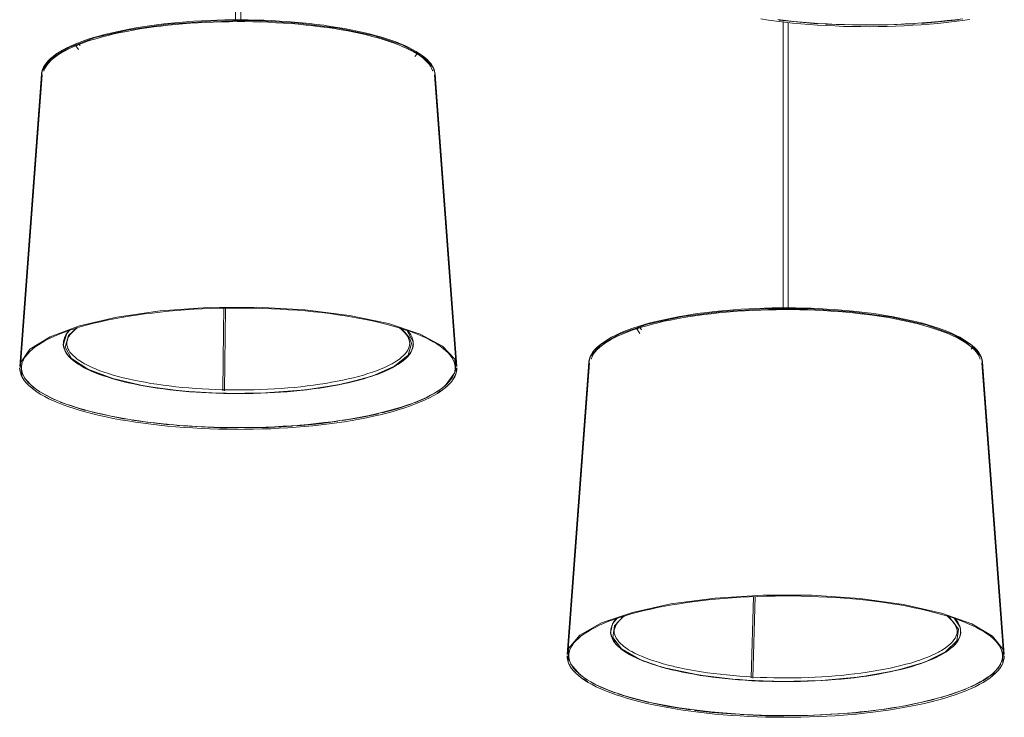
# Model space of a CAD drawing. Header units: millimetres. Extents: x -4228 to 3742, y -1328 to 7565.
# Tile 1 of 7: x -1405 to -280, y -1328 to -531. Entities that reach past the tile are written whole.
import ezdxf

# ---------------------------------------------------------------- set-up
doc = ezdxf.new("R2010")
doc.units = ezdxf.units.MM
doc.layers.add('E-LITE-EQPM', color=7, linetype='Continuous', lineweight=20)

# ---------------------------------------------------------------- blocks, each defined once
blk = doc.blocks.new('64314-3L   _Suspended_tensor - 64314-54-3L CONGA Black_White pendant lamp ø450-3L-720679-00 Isometrico PDF')
at = {"layer": 'E-LITE-EQPM', "color": 253, "lineweight": 15, "true_color": 0xaaaaaa}
for p, q in [((2777.2, 94.3), (2777.2, -531.4)), ((2783.2, -531.7), (2783.2, 94.3)), ((3398.3, -531.6), (3442.5, -535.7)), ((3403, -533.3), (3403, -860.8)), ((3409, -860.6), (3409, -534.2)), ((3451.4, -536.2), (3497.7, -537.5)), ((3506.8, -537.5), (3553, -535.9)), ((3561.8, -535.3), (3603.6, -531.1)), ((2594.6, -560.9), (2597.7, -565.1)), ((2599.3, -560.5), (2597.8, -558.5)), ((2981.6, -567.5), (2980.9, -568.4)), ((2982, -573.3), (2984.7, -570.1)), ((2984.7, -570), (2984.5, -569.8)), ((2555.2, -593.4), (2530.4, -927.5)), ((2556, -594), (2531.2, -927.1)), ((2556, -589.4), (2555.3, -596.5)), ((2557.9, -590), (2557.9, -589.7)), ((3029.3, -927.1), (3004.5, -594)), ((3030.1, -927.5), (3005.3, -593.4)), ((3235.7, -884.4), (3239.1, -889.7)), ((3241.1, -885.5), (3239, -882.2)), ((3617.9, -907.7), (3619.7, -905.7)), ((3181, -922.5), (3156.1, -1256.6)), ((3655.9, -1256.6), (3631, -922.5)), ((2532.4, -932.6), (2533.6, -936.6)), ((3028.3, -931.6), (3028.5, -928.5)), ((3181.7, -923.1), (3157, -1256.2)), ((3655, -1256.2), (3630.3, -923.1)), ((2535.8, -940.7), (2546.8, -952.1)), ((3029.3, -934.8), (3025.4, -942.5)), ((2550.6, -954.9), (2570.5, -965.6)), ((3011.3, -955.4), (3008.4, -957.4)), ((2997.7, -961.9), (3006.7, -956.9)), ((2576.7, -968.2), (2605.3, -977.6)), ((2613.5, -979.8), (2648.9, -987.2)), ((2649.1, -987.3), (2650.8, -987.6)), ((2658.6, -988.8), (2701.2, -994.1)), ((2875.5, -992.4), (2894.2, -990)), ((2924.1, -984.9), (2940.4, -981.4)), ((2822, -996.7), (2842.2, -995.5)), ((3593.6, -1214.5), (3590.8, -1212.4)), ((3157.8, -1259.4), (3158.5, -1263)), ((3653.4, -1263.4), (3654.2, -1259.9)), ((3648.4, -1272.7), (3651.9, -1267.3)), ((3631, -1286.9), (3637.7, -1282.5)), ((3645, -1278.4), (3641.2, -1281.6)), ((3641.9, -1279.3), (3647.4, -1273.8)), ((3179.9, -1287.7), (3174.6, -1284.3)), ((3617.9, -1293.7), (3630.4, -1287.3)), ((3583.7, -1305.9), (3612, -1296.3)), ((3541.2, -1315.6), (3575.7, -1308.1)), ((3383.2, -1326.5), (3403.8, -1326.8)), ((3486, -1323.1), (3507.8, -1320.7)), ((3517.3, -1319.5), (3531.5, -1317.3))]:
    blk.add_line(p, q, dxfattribs=at)
at = {"layer": 'E-LITE-EQPM', "color": 7, "lineweight": 15, "true_color": 0xfdfdfd}
for p, q in [((2763.8, -860.7), (2763.5, -886.7)), ((2764.6, -955.2), (2765.8, -860.7)), ((2763.5, -886.9), (2762.6, -955.2)), ((2976, -894.7), (2976, -894.6)), ((2582.5, -909.7), (2580.2, -903.1)), ((2979.9, -905.3), (2979.2, -907.4)), ((2976.6, -911.9), (2976.3, -912.4)), ((3369.3, -1190.4), (3366.4, -1283.4)), ((3368.4, -1283.5), (3371.3, -1190.3)), ((3206.4, -1234.5), (3205.9, -1232.2)), ((3206.8, -1235.9), (3206.5, -1235)), ((3207.1, -1236.5), (3206.9, -1235.9)), ((3605.1, -1235.9), (3603.8, -1238.8)), ((3606, -1232.6), (3605.2, -1235.6)), ((3606.1, -1232.1), (3606, -1232.6)), ((3210.6, -1242.3), (3209, -1240.2)), ((3603.7, -1239.1), (3603.3, -1239.6))]:
    blk.add_line(p, q, dxfattribs=at)
at = {"layer": 'E-LITE-EQPM', "color": 7, "lineweight": 15, "true_color": 0xfefefe}
blk.add_line((2583, -910.6), (2582.5, -909.8), dxfattribs=at)
at = {"layer": 'E-LITE-EQPM', "color": 253, "lineweight": 15, "true_color": 0xaaaaaa}
for points in [[(3397, -531, 0), (3406.1, -532, 0), (3415.4, -533, 0), (3424.8, -533.9, 0), (3434.4, -534.7, 0), (3444, -535.4, 0), (3453.8, -535.9, 0), (3463.6, -536.4, 0), (3473.4, -536.7, 0), (3483.3, -536.9, 0), (3493.3, -537.1, 0), (3503.2, -537.1, 0), (3513.2, -537, 0), (3523.1, -536.8, 0), (3533, -536.4, 0), (3542.8, -536, 0), (3552.5, -535.5, 0), (3562.2, -534.8, 0), (3571.8, -534.1, 0), (3581.2, -533.2, 0), (3590.5, -532.2, 0), (3599.7, -531.2, 0), (3608.7, -530, 0)], [(3616.6, -530.9, 0), (3607.7, -532.1, 0), (3598.7, -533.3, 0), (3589.5, -534.4, 0), (3580.1, -535.3, 0), (3570.6, -536.2, 0), (3561, -536.9, 0), (3551.3, -537.5, 0), (3541.5, -538.1, 0), (3531.7, -538.5, 0), (3521.7, -538.8, 0), (3511.8, -539, 0), (3501.8, -539.1, 0), (3491.9, -539, 0), (3481.9, -538.9, 0), (3472, -538.7, 0), (3462.1, -538.3, 0), (3452.3, -537.8, 0), (3442.5, -537.3, 0), (3432.9, -536.6, 0), (3423.3, -535.8, 0), (3413.9, -534.9, 0), (3404.6, -533.9, 0), (3395.4, -532.8, 0), (3386.4, -531.6, 0), (3377.6, -530.3, 0)], [(3005.3, -594.7, 0), (3005.1, -592.1, 0), (3004.6, -589.4, 0), (3003.6, -586.8, 0), (3002.3, -584.3, 0), (3000.7, -581.7, 0), (2998.6, -579.2, 0), (2996.3, -576.7, 0), (2993.6, -574.3, 0), (2990.6, -571.9, 0), (2987.2, -569.6, 0), (2983.5, -567.3, 0), (2979.5, -565, 0), (2975.1, -562.8, 0), (2970.5, -560.6, 0), (2965.6, -558.5, 0), (2960.3, -556.5, 0), (2954.8, -554.5, 0), (2949, -552.6, 0), (2942.9, -550.8, 0), (2936.6, -549, 0), (2930.1, -547.3, 0), (2923.2, -545.6, 0), (2916.2, -544.1, 0), (2908.9, -542.6, 0), (2901.5, -541.2, 0), (2893.8, -539.9, 0), (2886, -538.7, 0), (2878, -537.5, 0), (2869.8, -536.5, 0), (2861.6, -535.5, 0), (2853.1, -534.7, 0), (2844.6, -533.9, 0), (2835.9, -533.3, 0), (2827.2, -532.7, 0), (2818.4, -532.2, 0), (2809.5, -531.8, 0), (2800.6, -531.6, 0), (2791.6, -531.4, 0), (2782.7, -531.3, 0), (2773.7, -531.3, 0), (2764.7, -531.4, 0), (2755.8, -531.7, 0), (2746.9, -532, 0), (2738.1, -532.4, 0), (2729.3, -532.9, 0), (2720.6, -533.6, 0), (2712, -534.3, 0), (2703.5, -535.1, 0), (2695.1, -536, 0), (2686.9, -537, 0), (2678.8, -538.1, 0), (2670.9, -539.2, 0), (2663.1, -540.5, 0), (2655.5, -541.8, 0), (2648.2, -543.3, 0), (2641, -544.8, 0), (2634.1, -546.4, 0), (2627.4, -548, 0), (2620.9, -549.8, 0), (2614.7, -551.6, 0), (2608.8, -553.5, 0), (2603.1, -555.4, 0), (2597.7, -557.4, 0), (2592.6, -559.5, 0), (2587.8, -561.6, 0), (2583.3, -563.8, 0), (2579.1, -566, 0), (2575.3, -568.3, 0), (2571.7, -570.6, 0), (2568.5, -573, 0), (2565.6, -575.4, 0), (2563.1, -577.9, 0), (2560.9, -580.4, 0), (2559, -582.9, 0), (2557.5, -585.4, 0), (2556.4, -588, 0), (2556, -589.2, 0)], [(3005.3, -593.4, 0), (3003.1, -585.9, 0), (2990.5, -572.4, 0), (2967.4, -559.9, 0), (2934.9, -549.2, 0), (2894.6, -540.7, 0), (2848.6, -535, 0), (2799.2, -532.2, 0), (2748.8, -532.6, 0), (2700, -536.1, 0), (2655.2, -542.6, 0), (2616.7, -551.6, 0), (2586.4, -562.9, 0), (2565.8, -575.7, 0), (2556, -589.4, 0)], [(2557.9, -589.7, 0), (2558.8, -587.4, 0), (2560.1, -585, 0), (2561.6, -582.6, 0), (2563.6, -580.3, 0), (2565.9, -577.9, 0), (2568.5, -575.6, 0), (2571.5, -573.3, 0), (2574.8, -571, 0), (2578.4, -568.7, 0), (2582.4, -566.5, 0), (2586.7, -564.4, 0), (2591.3, -562.2, 0), (2596.2, -560.2, 0), (2601.4, -558.2, 0), (2606.9, -556.2, 0), (2612.7, -554.3, 0), (2618.8, -552.5, 0), (2625.1, -550.7, 0), (2631.6, -549, 0), (2638.4, -547.4, 0), (2645.5, -545.9, 0), (2652.7, -544.4, 0), (2660.2, -543, 0), (2667.8, -541.7, 0), (2675.6, -540.5, 0), (2683.6, -539.4, 0), (2691.8, -538.4, 0), (2700, -537.4, 0), (2708.5, -536.6, 0), (2717, -535.8, 0), (2725.6, -535.2, 0), (2734.4, -534.6, 0), (2743.1, -534.2, 0), (2752, -533.8, 0), (2760.9, -533.5, 0), (2769.8, -533.4, 0), (2778.8, -533.3, 0), (2787.7, -533.3, 0), (2796.7, -533.5, 0), (2805.6, -533.7, 0), (2814.5, -534, 0), (2823.3, -534.5, 0), (2832, -535, 0), (2840.7, -535.6, 0), (2849.2, -536.3, 0), (2857.7, -537.2, 0), (2866, -538.1, 0), (2874.2, -539.1, 0), (2882.3, -540.2, 0), (2890.2, -541.3, 0), (2897.9, -542.6, 0), (2905.4, -544, 0), (2912.7, -545.4, 0), (2919.8, -546.9, 0), (2926.7, -548.5, 0), (2933.3, -550.2, 0), (2939.7, -551.9, 0), (2945.8, -553.7, 0), (2951.7, -555.6, 0), (2957.3, -557.5, 0), (2962.6, -559.5, 0), (2967.6, -561.6, 0), (2972.3, -563.7, 0), (2976.7, -565.8, 0), (2980.8, -568, 0), (2984.6, -570.3, 0), (2988, -572.5, 0), (2991.1, -574.8, 0), (2993.8, -577.2, 0), (2996.2, -579.5, 0), (2998.3, -581.9, 0), (3000, -584.2, 0), (3001.3, -586.6, 0), (3002.3, -589, 0), (3002.5, -589.5, 0)], [(2594.6, -560.6, 0), (2594.6, -560.8, 0), (2594.6, -560.9, 0), (2594.8, -560.9, 0), (2595, -560.8, 0), (2595.4, -560.6, 0), (2595.8, -560.4, 0), (2596.2, -560.2, 0), (2596.6, -559.8, 0)], [(2983.1, -568.9, 0), (2983.5, -569.3, 0), (2983.8, -569.6, 0), (2984.2, -569.8, 0), (2984.4, -570, 0), (2984.6, -570.1, 0), (2984.7, -570.1, 0)], [(2555.2, -594.7, 0), (2555.4, -592.1, 0), (2555.9, -589.4, 0), (2556, -589.2, 0)], [(2531.2, -923.1, 0), (2542.1, -907.8, 0), (2565, -893.6, 0), (2598.7, -881.1, 0), (2641.4, -871.1, 0), (2691.1, -863.9, 0), (2745.3, -860, 0), (2801.3, -859.6, 0), (2856.2, -862.6, 0), (2907.2, -869, 0), (2952, -878.4, 0), (2988.1, -890.3, 0), (3013.8, -904.1, 0), (3027.7, -919.2, 0), (3029.3, -934.8, 0)], [(2533.2, -923.4, 0), (2534.2, -920.8, 0), (2535.5, -918.1, 0), (2537.3, -915.5, 0), (2539.5, -912.8, 0), (2542, -910.2, 0), (2544.9, -907.6, 0), (2548.2, -905, 0), (2551.9, -902.5, 0), (2556, -900, 0), (2560.4, -897.5, 0), (2565.2, -895.1, 0), (2570.3, -892.8, 0), (2575.8, -890.5, 0), (2581.6, -888.2, 0), (2587.7, -886.1, 0), (2594.1, -884, 0), (2600.8, -881.9, 0), (2607.8, -880, 0), (2615.1, -878.1, 0), (2622.7, -876.3, 0), (2630.5, -874.6, 0), (2638.5, -873, 0), (2646.8, -871.4, 0), (2655.3, -870, 0), (2664, -868.6, 0), (2672.9, -867.4, 0), (2681.9, -866.3, 0), (2691.1, -865.2, 0), (2700.5, -864.3, 0), (2710, -863.4, 0), (2719.6, -862.7, 0), (2729.3, -862.1, 0), (2739, -861.6, 0), (2748.9, -861.2, 0), (2758.8, -860.9, 0), (2768.7, -860.7, 0), (2778.6, -860.6, 0), (2788.6, -860.6, 0), (2798.5, -860.8, 0), (2808.4, -861.1, 0), (2818.3, -861.4, 0), (2828, -861.9, 0), (2837.8, -862.5, 0), (2847.4, -863.2, 0), (2856.9, -864, 0), (2866.3, -864.9, 0), (2875.6, -865.9, 0), (2884.7, -867, 0), (2893.6, -868.2, 0), (2902.4, -869.5, 0), (2910.9, -870.9, 0), (2919.3, -872.4, 0), (2927.4, -874, 0), (2935.3, -875.7, 0), (2942.9, -877.5, 0), (2950.3, -879.3, 0), (2957.4, -881.3, 0), (2964.2, -883.3, 0), (2970.7, -885.4, 0), (2977, -887.5, 0), (2982.9, -889.7, 0), (2988.4, -892, 0), (2993.7, -894.4, 0), (2998.6, -896.7, 0), (3003.1, -899.2, 0), (3007.3, -901.7, 0), (3011.1, -904.2, 0), (3014.5, -906.8, 0), (3017.6, -909.4, 0), (3020.3, -912, 0), (3022.5, -914.6, 0), (3024.4, -917.2, 0), (3025.9, -919.9, 0), (3027.1, -922.5, 0), (3027.8, -925.2, 0), (3028.1, -927.8, 0), (3028.1, -930.4, 0), (3027.7, -933.1, 0), (3027.3, -934.5, 0)], [(3180.9, -923.8, 0), (3181.1, -921.2, 0), (3181.7, -918.5, 0), (3182.6, -915.9, 0), (3183.9, -913.3, 0), (3185.6, -910.8, 0), (3187.6, -908.3, 0), (3190, -905.8, 0), (3192.7, -903.4, 0), (3195.7, -901, 0), (3199.1, -898.7, 0), (3202.8, -896.4, 0), (3206.8, -894.1, 0), (3211.1, -891.9, 0), (3215.8, -889.7, 0), (3220.7, -887.6, 0), (3225.9, -885.6, 0), (3231.4, -883.6, 0), (3237.2, -881.7, 0), (3243.3, -879.8, 0), (3249.6, -878.1, 0), (3256.2, -876.4, 0), (3263, -874.7, 0), (3270, -873.2, 0), (3277.3, -871.7, 0), (3284.8, -870.3, 0), (3292.4, -869, 0), (3300.2, -867.8, 0), (3308.2, -866.6, 0), (3316.4, -865.6, 0), (3324.7, -864.6, 0), (3333.1, -863.8, 0), (3333.7, -863.7, 0)], [(3333.5, -864.5, 0), (3287.9, -870.4, 0), (3248.2, -879.1, 0), (3216.5, -890, 0), (3194.2, -902.6, 0), (3182.6, -916.2, 0), (3180.9, -923.2, 0)], [(3183.7, -918.9, 0), (3184, -917.8, 0), (3185.1, -915.5, 0), (3186.4, -913.1, 0), (3188.2, -910.7, 0), (3190.3, -908.4, 0), (3192.7, -906, 0), (3195.5, -903.7, 0), (3198.6, -901.4, 0), (3202.1, -899.1, 0), (3205.8, -896.9, 0), (3210, -894.7, 0), (3214.4, -892.5, 0), (3219.1, -890.4, 0), (3224.2, -888.4, 0), (3229.5, -886.4, 0), (3235.1, -884.5, 0), (3241, -882.6, 0), (3247.2, -880.8, 0), (3253.6, -879.1, 0), (3260.3, -877.4, 0), (3267.2, -875.8, 0), (3274.3, -874.3, 0), (3281.6, -872.9, 0), (3289.1, -871.6, 0), (3296.9, -870.3, 0), (3304.8, -869.1, 0), (3312.8, -868, 0), (3321, -867.1, 0), (3329.4, -866.2, 0), (3333.9, -865.7, 0)], [(3631.1, -924.3, 0), (3629.9, -917.3, 0), (3619.1, -903.6, 0), (3597.6, -890.9, 0), (3566.5, -879.9, 0), (3527.4, -871, 0), (3482.2, -864.8, 0), (3433.1, -861.6, 0), (3382.7, -861.4, 0), (3333.5, -864.5, 0)], [(3631.1, -923.8, 0), (3630.9, -921.2, 0), (3630.3, -918.5, 0), (3629.4, -915.9, 0), (3628.1, -913.3, 0), (3626.4, -910.8, 0), (3624.4, -908.3, 0), (3622, -905.8, 0), (3619.3, -903.4, 0), (3616.3, -901, 0), (3612.9, -898.7, 0), (3609.2, -896.4, 0), (3605.2, -894.1, 0), (3600.9, -891.9, 0), (3596.3, -889.7, 0), (3591.3, -887.6, 0), (3586.1, -885.6, 0), (3580.6, -883.6, 0), (3574.8, -881.7, 0), (3568.7, -879.8, 0), (3562.4, -878.1, 0), (3555.8, -876.4, 0), (3549, -874.7, 0), (3542, -873.2, 0), (3534.7, -871.7, 0), (3527.2, -870.3, 0), (3519.6, -869, 0), (3511.8, -867.8, 0), (3503.8, -866.6, 0), (3495.6, -865.6, 0), (3487.3, -864.6, 0), (3478.9, -863.8, 0), (3470.3, -863, 0), (3461.7, -862.3, 0), (3452.9, -861.8, 0), (3444.1, -861.3, 0), (3435.3, -860.9, 0), (3426.3, -860.6, 0), (3417.4, -860.5, 0), (3408.4, -860.4, 0), (3399.5, -860.4, 0), (3390.5, -860.5, 0), (3381.6, -860.8, 0), (3372.7, -861.1, 0), (3363.8, -861.5, 0), (3355, -862, 0), (3346.3, -862.6, 0), (3337.7, -863.4, 0), (3333.7, -863.7, 0)], [(3333.9, -865.7, 0), (3342.5, -865, 0), (3351.1, -864.3, 0), (3359.8, -863.7, 0), (3368.6, -863.3, 0), (3377.5, -862.9, 0), (3386.4, -862.6, 0), (3395.3, -862.5, 0), (3404.2, -862.4, 0), (3413.2, -862.4, 0), (3422.1, -862.6, 0), (3431, -862.8, 0), (3439.9, -863.1, 0), (3448.7, -863.5, 0), (3457.5, -864.1, 0), (3466.1, -864.7, 0), (3474.7, -865.4, 0), (3483.2, -866.2, 0), (3491.5, -867.1, 0), (3499.7, -868.1, 0), (3507.8, -869.2, 0), (3515.6, -870.4, 0), (3523.4, -871.6, 0), (3530.9, -873, 0), (3538.2, -874.4, 0), (3545.3, -875.9, 0), (3552.2, -877.5, 0), (3558.8, -879.2, 0), (3565.2, -880.9, 0), (3571.4, -882.7, 0), (3577.3, -884.6, 0), (3582.9, -886.5, 0), (3588.2, -888.5, 0), (3593.2, -890.6, 0), (3597.9, -892.7, 0), (3602.3, -894.8, 0), (3606.4, -897, 0), (3610.2, -899.3, 0), (3613.6, -901.5, 0), (3616.7, -903.8, 0), (3619.5, -906.2, 0), (3621.9, -908.5, 0), (3624, -910.9, 0), (3625.7, -913.2, 0), (3627, -915.6, 0), (3628, -918, 0), (3628.3, -919, 0)], [(2580.2, -903.1, 0), (2584.2, -889.7, 0), (2587.6, -885.9, 0)], [(2580.3, -901.1, 0), (2580.4, -898.6, 0), (2581, -896.1, 0), (2581.8, -893.7, 0), (2583.1, -891.3, 0), (2584.6, -889, 0), (2586.4, -886.7, 0), (2586.8, -886.3, 0)], [(2595.6, -883.2, 0), (2586.2, -892, 0), (2582.2, -905.2, 0), (2589.7, -918.4, 0), (2608.3, -930.6, 0), (2636.8, -941.3, 0), (2673.7, -949.8, 0), (2716.8, -955.5, 0), (2763.6, -958.2, 0)], [(2584.3, -901.1, 0), (2584.4, -899.2, 0), (2584.8, -897.2, 0), (2585.5, -895.3, 0), (2586.5, -893.3, 0), (2587.8, -891.3, 0), (2589.4, -889.3, 0), (2591.4, -887.3, 0), (2593.6, -885.3, 0), (2596.1, -883.3, 0), (2596.5, -883.1, 0)], [(2976.2, -901.1, 0), (2976.1, -899.2, 0), (2975.7, -897.2, 0), (2975, -895.3, 0), (2974, -893.3, 0), (2972.7, -891.3, 0), (2971.1, -889.3, 0), (2969.1, -887.3, 0), (2966.9, -885.3, 0), (2964.4, -883.3, 0)], [(2976, -894.6, 0), (2970.8, -888.1, 0), (2965.2, -883.4, 0)], [(2972.9, -885.9, 0), (2980.3, -899.1, 0), (2979.9, -905.3, 0)], [(2980.2, -901.1, 0), (2980.1, -898.6, 0), (2979.5, -896.1, 0), (2978.7, -893.7, 0), (2977.4, -891.3, 0), (2975.9, -889, 0), (2974.1, -886.7, 0), (2973.6, -886.2, 0)], [(3235.7, -884.2, 0), (3235.6, -884.4, 0), (3235.8, -884.5, 0), (3236, -884.5, 0), (3236.3, -884.4, 0), (3236.6, -884.3, 0), (3237.1, -884, 0), (3237.5, -883.8, 0), (3237.9, -883.5, 0)], [(2763.6, -958.2, 0), (2811.3, -957.7, 0), (2857.3, -954.1, 0), (2898.7, -947.5, 0), (2933.3, -938.3, 0), (2959, -927.1, 0), (2974.3, -914.5, 0), (2978.3, -901.2, 0), (2976, -894.7, 0)], [(2580.1, -901.4, 0), (2580.3, -903.9, 0), (2580.9, -906.4, 0), (2581.8, -908.9, 0), (2583.1, -911.3, 0), (2584.7, -913.7, 0), (2586.6, -916, 0), (2588.8, -918.2, 0), (2591.3, -920.4, 0), (2594.1, -922.6, 0), (2597.2, -924.7, 0), (2600.5, -926.8, 0), (2604.2, -928.8, 0), (2608.1, -930.8, 0), (2612.2, -932.7, 0), (2616.7, -934.5, 0), (2621.4, -936.4, 0), (2626.3, -938.1, 0), (2631.5, -939.8, 0), (2636.9, -941.4, 0), (2642.6, -943, 0), (2648.4, -944.5, 0), (2654.5, -946, 0), (2660.8, -947.3, 0), (2667.2, -948.6, 0), (2673.9, -949.8, 0), (2680.7, -951, 0), (2687.6, -952.1, 0), (2694.7, -953.1, 0), (2702, -954, 0), (2709.3, -954.8, 0), (2716.8, -955.6, 0), (2724.4, -956.2, 0), (2732.1, -956.8, 0), (2739.8, -957.3, 0), (2747.6, -957.7, 0), (2755.5, -958, 0), (2763.4, -958.2, 0), (2763.5, -958.3, 0)], [(2580.3, -901.1, 0), (2580.4, -903.6, 0), (2581, -906.1, 0), (2581.8, -908.5, 0), (2583.1, -910.9, 0), (2584.6, -913.2, 0), (2586.4, -915.5, 0), (2588.6, -917.8, 0), (2591, -920, 0), (2593.8, -922.1, 0), (2596.8, -924.2, 0), (2600.1, -926.3, 0), (2603.7, -928.3, 0), (2607.6, -930.3, 0), (2611.7, -932.2, 0), (2616.1, -934.1, 0), (2620.7, -935.9, 0), (2625.6, -937.7, 0), (2630.8, -939.4, 0), (2636.2, -941, 0), (2641.8, -942.6, 0), (2647.6, -944.1, 0), (2653.6, -945.5, 0), (2659.9, -946.9, 0), (2666.3, -948.2, 0), (2672.9, -949.5, 0), (2679.7, -950.6, 0), (2686.6, -951.7, 0), (2693.7, -952.7, 0), (2700.9, -953.6, 0), (2708.3, -954.5, 0), (2715.8, -955.2, 0), (2723.3, -955.9, 0), (2731, -956.5, 0), (2738.7, -957, 0), (2746.5, -957.4, 0), (2754.4, -957.8, 0), (2762.2, -958, 0), (2763.5, -958, 0)], [(2584.3, -901.1, 0), (2584.4, -903, 0), (2584.8, -905, 0), (2585.5, -906.9, 0), (2586.5, -908.9, 0), (2587.8, -910.9, 0), (2589.4, -912.9, 0), (2591.4, -914.9, 0), (2593.6, -916.9, 0), (2596.1, -918.9, 0), (2599, -920.9, 0), (2602.1, -922.9, 0), (2604.5, -924.2, 0)], [(2980.2, -901.1, 0), (2980.1, -903.6, 0), (2979.5, -906.1, 0), (2978.7, -908.5, 0), (2977.4, -910.9, 0), (2975.9, -913.2, 0), (2974.1, -915.5, 0), (2971.9, -917.8, 0), (2969.5, -920, 0), (2966.7, -922.1, 0), (2963.7, -924.2, 0), (2960.4, -926.3, 0), (2956.8, -928.3, 0), (2952.9, -930.3, 0), (2948.8, -932.2, 0), (2944.4, -934.1, 0), (2939.8, -935.9, 0), (2934.9, -937.7, 0), (2929.7, -939.4, 0), (2924.3, -941, 0), (2918.7, -942.6, 0), (2912.9, -944.1, 0), (2906.8, -945.5, 0), (2900.6, -946.9, 0), (2894.2, -948.2, 0), (2887.6, -949.5, 0), (2880.8, -950.6, 0), (2873.9, -951.7, 0), (2866.8, -952.7, 0), (2859.6, -953.6, 0), (2852.2, -954.5, 0), (2844.7, -955.2, 0), (2837.2, -955.9, 0), (2829.5, -956.5, 0), (2821.8, -957, 0), (2814, -957.4, 0), (2806.1, -957.8, 0), (2798.3, -958, 0), (2790.3, -958.2, 0), (2782.4, -958.2, 0), (2774.5, -958.2, 0), (2766.5, -958.1, 0), (2763.5, -958, 0)], [(2980.4, -901.4, 0), (2980.2, -903.9, 0), (2979.6, -906.4, 0), (2978.7, -908.9, 0), (2977.4, -911.3, 0), (2975.8, -913.7, 0), (2973.9, -916, 0), (2971.7, -918.2, 0), (2969.2, -920.4, 0), (2966.4, -922.6, 0), (2963.3, -924.7, 0), (2960, -926.8, 0), (2956.3, -928.8, 0), (2952.4, -930.8, 0), (2948.2, -932.7, 0), (2943.8, -934.5, 0), (2939.1, -936.4, 0), (2934.2, -938.1, 0), (2929, -939.8, 0), (2923.6, -941.4, 0), (2917.9, -943, 0), (2912.1, -944.5, 0), (2906, -946, 0), (2899.7, -947.3, 0), (2893.3, -948.6, 0), (2886.6, -949.8, 0), (2879.8, -951, 0), (2872.9, -952.1, 0), (2865.8, -953.1, 0), (2858.5, -954, 0), (2851.1, -954.8, 0), (2843.7, -955.6, 0), (2836.1, -956.2, 0), (2828.4, -956.8, 0), (2820.7, -957.3, 0), (2812.9, -957.7, 0), (2805, -958, 0), (2797.1, -958.2, 0), (2789.2, -958.4, 0), (2781.3, -958.4, 0), (2773.3, -958.4, 0), (2765.4, -958.3, 0), (2763.5, -958.3, 0)], [(2976.2, -901.1, 0), (2976.1, -903, 0), (2975.7, -905, 0), (2975, -906.9, 0), (2974, -908.9, 0), (2972.7, -910.9, 0), (2971.1, -912.9, 0), (2969.1, -914.9, 0), (2966.9, -916.9, 0), (2964.4, -918.9, 0), (2961.5, -920.9, 0), (2958.4, -922.9, 0), (2956, -924.2, 0)], [(3618.7, -904.8, 0), (3619.1, -905.1, 0), (3619.4, -905.4, 0), (3619.6, -905.6, 0), (3619.7, -905.7, 0), (3619.7, -905.7, 0)], [(2530.3, -928.9, 0), (2530.5, -931.8, 0), (2531.2, -934.8, 0), (2532.2, -937.6, 0), (2533.6, -940.5, 0), (2535.5, -943.3, 0), (2537.7, -946.1, 0), (2540.3, -948.8, 0), (2543.3, -951.5, 0), (2546.7, -954.2, 0), (2550.4, -956.8, 0), (2554.5, -959.3, 0), (2559, -961.8, 0), (2563.8, -964.3, 0), (2568.9, -966.7, 0), (2574.4, -969, 0), (2580.2, -971.3, 0), (2586.4, -973.5, 0), (2592.8, -975.6, 0), (2599.5, -977.7, 0), (2606.6, -979.6, 0), (2613.9, -981.5, 0), (2621.4, -983.3, 0), (2629.2, -985.1, 0), (2637.3, -986.7, 0), (2645.6, -988.3, 0), (2654.1, -989.7, 0), (2662.8, -991.1, 0), (2671.7, -992.3, 0), (2680.7, -993.5, 0), (2689.9, -994.5, 0), (2699.3, -995.5, 0), (2708.8, -996.3, 0), (2718.4, -997.1, 0), (2728.1, -997.7, 0), (2737.9, -998.2, 0), (2747.7, -998.7, 0), (2757.7, -999, 0), (2767.6, -999.2, 0), (2777.6, -999.3, 0), (2787.5, -999.2, 0), (2797.5, -999.1, 0), (2807.4, -998.8, 0), (2817.3, -998.5, 0), (2827.1, -998, 0), (2836.9, -997.4, 0), (2846.5, -996.8, 0), (2856.1, -996, 0), (2865.5, -995.1, 0), (2874.8, -994.1, 0), (2884, -993, 0), (2892.9, -991.8, 0), (2901.8, -990.5, 0), (2910.4, -989, 0), (2918.8, -987.6, 0), (2926.9, -986, 0), (2934.9, -984.3, 0), (2942.6, -982.5, 0), (2950, -980.7, 0), (2957.2, -978.7, 0), (2964.1, -976.7, 0), (2970.7, -974.6, 0), (2977, -972.5, 0), (2983, -970.2, 0), (2988.6, -967.9, 0), (2994, -965.6, 0), (2999, -963.2, 0), (3003.6, -960.7, 0), (3007.9, -958.2, 0), (3011.8, -955.6, 0), (3015.4, -952.9, 0), (3018.6, -950.3, 0), (3021.4, -947.6, 0), (3023.9, -944.8, 0), (3025.9, -942, 0), (3027.6, -939.2, 0), (3028.8, -936.3, 0), (3029.3, -935.1, 0)], [(2535.1, -942.5, 0), (2532.8, -938.7, 0), (2531.2, -923.1, 0)], [(3027.3, -934.5, 0), (3026.3, -937.1, 0), (3025, -939.8, 0), (3023.2, -942.4, 0), (3021, -945, 0), (3018.5, -947.7, 0), (3015.6, -950.3, 0), (3012.3, -952.8, 0), (3008.6, -955.4, 0), (3004.5, -957.9, 0), (3000.1, -960.3, 0), (2995.3, -962.7, 0), (2990.2, -965.1, 0), (2984.7, -967.4, 0), (2978.9, -969.6, 0), (2972.8, -971.8, 0), (2966.4, -973.9, 0), (2959.7, -975.9, 0), (2952.7, -977.9, 0), (2945.4, -979.8, 0), (2937.8, -981.6, 0), (2930, -983.3, 0), (2922, -984.9, 0), (2913.7, -986.4, 0), (2905.2, -987.9, 0), (2896.5, -989.2, 0), (2887.6, -990.5, 0), (2878.6, -991.6, 0), (2869.4, -992.7, 0), (2860, -993.6, 0), (2850.5, -994.4, 0), (2840.9, -995.2, 0), (2831.2, -995.8, 0), (2821.5, -996.3, 0), (2811.6, -996.7, 0), (2801.7, -997, 0), (2791.8, -997.2, 0), (2781.9, -997.3, 0), (2771.9, -997.2, 0), (2762, -997.1, 0), (2752.1, -996.8, 0), (2742.2, -996.4, 0), (2732.5, -996, 0), (2722.7, -995.4, 0), (2713.1, -994.7, 0), (2703.6, -993.9, 0), (2694.2, -993, 0), (2684.9, -992, 0), (2675.8, -990.9, 0), (2666.9, -989.6, 0), (2658.1, -988.3, 0), (2649.6, -986.9, 0), (2641.2, -985.4, 0), (2633.1, -983.8, 0), (2625.2, -982.1, 0), (2617.6, -980.4, 0), (2610.2, -978.5, 0), (2603.1, -976.6, 0), (2596.3, -974.6, 0), (2589.8, -972.5, 0), (2583.5, -970.4, 0), (2577.6, -968.1, 0), (2572.1, -965.9, 0), (2566.8, -963.5, 0), (2561.9, -961.1, 0), (2557.4, -958.7, 0), (2553.2, -956.2, 0), (2549.4, -953.7, 0), (2546, -951.1, 0), (2542.9, -948.5, 0), (2540.2, -945.9, 0), (2538, -943.3, 0), (2536.1, -940.6, 0), (2534.6, -938, 0), (2533.4, -935.3, 0), (2532.7, -932.7, 0), (2532.4, -930.1, 0), (2532.4, -927.4, 0), (2532.8, -924.8, 0), (2533.2, -923.4, 0)], [(3030.2, -928.9, 0), (3030, -931.8, 0), (3029.3, -934.8, 0), (3029.3, -935.1, 0)], [(3009.2, -955.3, 0), (3016.8, -949.6, 0), (3027.7, -934.4, 0)], [(2982.1, -968.8, 0), (2994.1, -963.7, 0), (2997.5, -962, 0)], [(2944.9, -980.3, 0), (2960.7, -976.1, 0), (2978.6, -970.1, 0)], [(2899.4, -989.2, 0), (2918.2, -986.1, 0), (2923.9, -985, 0)], [(2709.8, -994.9, 0), (2759.4, -997.5, 0), (2780.2, -997.7, 0)], [(2794, -997.6, 0), (2814.9, -997, 0), (2821.8, -996.7, 0)], [(2847.9, -995.1, 0), (2868.8, -993.2, 0), (2875.2, -992.4, 0)], [(3159.3, -1269.1, 0), (3157.4, -1265.2, 0), (3157.9, -1249.6, 0), (3170.8, -1234.5, 0), (3195.5, -1220.5, 0), (3230.8, -1208.4, 0), (3274.9, -1198.8, 0), (3325.5, -1192.1, 0)], [(3325.5, -1192.1, 0), (3380.2, -1188.8, 0), (3436.1, -1188.9, 0), (3490.6, -1192.5, 0), (3540.8, -1199.4, 0), (3584.3, -1209.2, 0), (3618.8, -1221.5, 0), (3642.6, -1235.6, 0), (3654.6, -1250.8, 0), (3654.1, -1266.4, 0)], [(3325.9, -1193.4, 0), (3335.4, -1192.6, 0), (3345, -1191.8, 0), (3354.7, -1191.2, 0), (3364.4, -1190.7, 0), (3374.3, -1190.3, 0), (3384.2, -1190, 0), (3394.1, -1189.8, 0), (3404, -1189.7, 0), (3414, -1189.7, 0), (3423.9, -1189.9, 0), (3433.8, -1190.1, 0), (3443.7, -1190.5, 0), (3453.5, -1191, 0), (3463.2, -1191.6, 0), (3472.8, -1192.2, 0), (3482.3, -1193, 0), (3491.7, -1193.9, 0), (3501, -1195, 0), (3510.1, -1196.1, 0), (3519.1, -1197.3, 0), (3527.8, -1198.6, 0), (3536.4, -1200, 0), (3544.7, -1201.5, 0), (3552.9, -1203.1, 0), (3560.8, -1204.8, 0), (3568.4, -1206.5, 0), (3575.8, -1208.4, 0), (3582.9, -1210.3, 0), (3589.8, -1212.3, 0), (3596.3, -1214.4, 0), (3602.5, -1216.5, 0), (3608.4, -1218.7, 0), (3614, -1221, 0), (3619.3, -1223.4, 0), (3624.2, -1225.8, 0), (3628.7, -1228.2, 0), (3632.9, -1230.7, 0), (3636.7, -1233.2, 0), (3640.2, -1235.8, 0), (3643.2, -1238.4, 0), (3645.9, -1241, 0), (3648.2, -1243.6, 0), (3650.1, -1246.2, 0), (3651.6, -1248.9, 0), (3652.8, -1251.5, 0), (3653.5, -1254.2, 0), (3653.9, -1256.8, 0), (3653.9, -1259.4, 0), (3653.5, -1262.1, 0), (3652.7, -1264.7, 0), (3651.6, -1267.3, 0), (3650, -1270, 0), (3648.1, -1272.6, 0), (3645.8, -1275.2, 0), (3643.1, -1277.9, 0), (3640, -1280.4, 0), (3636.5, -1283, 0), (3632.6, -1285.5, 0), (3628.4, -1288, 0), (3623.9, -1290.4, 0), (3618.9, -1292.8, 0), (3613.7, -1295.2, 0), (3608.1, -1297.4, 0), (3602.1, -1299.7, 0), (3595.9, -1301.8, 0), (3589.3, -1303.9, 0), (3582.5, -1305.9, 0), (3575.3, -1307.8, 0), (3567.9, -1309.6, 0), (3560.3, -1311.4, 0), (3552.4, -1313.1, 0), (3544.2, -1314.7, 0), (3535.8, -1316.2, 0), (3527.3, -1317.6, 0), (3518.5, -1318.9, 0), (3509.5, -1320.1, 0), (3500.4, -1321.2, 0), (3491.1, -1322.2, 0), (3486.1, -1322.7, 0)], [(3486.1, -1322.7, 0), (3476.6, -1323.5, 0), (3467, -1324.2, 0), (3457.3, -1324.9, 0), (3447.6, -1325.4, 0), (3437.7, -1325.8, 0), (3427.8, -1326.1, 0), (3417.9, -1326.3, 0), (3408, -1326.3, 0), (3398, -1326.3, 0), (3388.1, -1326.2, 0), (3378.2, -1325.9, 0), (3368.3, -1325.5, 0), (3358.5, -1325.1, 0), (3348.8, -1324.5, 0), (3339.2, -1323.8, 0), (3329.7, -1323, 0), (3320.3, -1322.1, 0), (3311, -1321.1, 0), (3301.9, -1320, 0), (3292.9, -1318.8, 0), (3284.2, -1317.5, 0), (3275.6, -1316.1, 0), (3267.3, -1314.6, 0), (3259.1, -1313, 0), (3251.2, -1311.3, 0), (3243.6, -1309.5, 0), (3236.2, -1307.7, 0), (3229.1, -1305.8, 0), (3222.3, -1303.7, 0), (3215.7, -1301.7, 0), (3209.5, -1299.5, 0), (3203.6, -1297.3, 0), (3198, -1295, 0), (3192.8, -1292.7, 0), (3187.9, -1290.3, 0), (3183.3, -1287.8, 0), (3179.1, -1285.4, 0), (3175.3, -1282.8, 0), (3171.8, -1280.3, 0), (3168.8, -1277.7, 0), (3166.1, -1275.1, 0), (3163.8, -1272.4, 0), (3161.9, -1269.8, 0), (3160.4, -1267.2, 0), (3159.2, -1264.5, 0), (3158.5, -1261.9, 0), (3158.1, -1259.3, 0), (3158.1, -1256.6, 0), (3158.5, -1254, 0), (3159.3, -1251.4, 0), (3160.4, -1248.7, 0), (3162, -1246.1, 0), (3163.9, -1243.4, 0), (3166.2, -1240.8, 0), (3169, -1238.2, 0), (3172, -1235.6, 0), (3175.5, -1233, 0), (3179.4, -1230.5, 0), (3183.6, -1228, 0), (3188.2, -1225.6, 0), (3193.1, -1223.2, 0), (3198.4, -1220.9, 0), (3204, -1218.6, 0), (3209.9, -1216.4, 0), (3216.1, -1214.2, 0), (3222.7, -1212.2, 0), (3229.5, -1210.2, 0), (3236.7, -1208.2, 0), (3244.1, -1206.4, 0), (3251.7, -1204.6, 0), (3259.6, -1203, 0), (3267.8, -1201.4, 0), (3276.2, -1199.9, 0), (3284.7, -1198.5, 0), (3293.5, -1197.2, 0), (3302.5, -1196, 0), (3311.6, -1194.9, 0), (3320.9, -1193.9, 0), (3325.9, -1193.4, 0)], [(3205.9, -1232.2, 0), (3208.2, -1221.6, 0), (3213.2, -1215.2, 0)], [(3206, -1230.2, 0), (3206.2, -1227.7, 0), (3206.7, -1225.2, 0), (3207.6, -1222.8, 0), (3208.8, -1220.4, 0), (3210.3, -1218.1, 0), (3212.2, -1215.8, 0), (3212.4, -1215.5, 0)], [(3221, -1212.5, 0), (3210.2, -1223.8, 0), (3208.6, -1237.1, 0), (3218.4, -1250.1, 0)], [(3210, -1230.2, 0), (3210.1, -1228.3, 0), (3210.6, -1226.3, 0), (3211.3, -1224.4, 0), (3212.3, -1222.4, 0), (3213.6, -1220.4, 0), (3215.2, -1218.4, 0), (3217.1, -1216.4, 0), (3219.3, -1214.4, 0), (3221.9, -1212.4, 0)], [(3261.1, -1270, 0), (3269.5, -1272.3, 0), (3307.9, -1280.3, 0), (3352, -1285.4, 0), (3399.2, -1287.5, 0), (3446.8, -1286.3, 0), (3492, -1282, 0), (3532.2, -1274.9, 0), (3565.1, -1265.2, 0), (3588.8, -1253.7, 0), (3601.8, -1240.9, 0), (3603.4, -1227.6, 0), (3593.6, -1214.5, 0)], [(3589.9, -1212.2, 0), (3591.3, -1213.3, 0), (3592.2, -1214, 0)], [(3602, -1230.2, 0), (3601.9, -1228.3, 0), (3601.4, -1226.3, 0), (3600.7, -1224.4, 0), (3599.7, -1222.4, 0), (3598.4, -1220.4, 0), (3596.8, -1218.4, 0), (3594.9, -1216.4, 0), (3592.7, -1214.4, 0), (3592.2, -1214, 0)], [(3598.6, -1215, 0), (3605.5, -1225.4, 0), (3606.1, -1232.1, 0)], [(3606, -1230.2, 0), (3605.8, -1227.7, 0), (3605.3, -1225.2, 0), (3604.4, -1222.8, 0), (3603.2, -1220.4, 0), (3601.7, -1218.1, 0), (3599.8, -1215.8, 0), (3599.6, -1215.5, 0)], [(3205.8, -1230.5, 0), (3206, -1233, 0), (3206.6, -1235.5, 0), (3207.6, -1238, 0), (3208.8, -1240.4, 0), (3210.4, -1242.8, 0), (3212.3, -1245.1, 0), (3214.5, -1247.3, 0), (3217, -1249.5, 0), (3217.2, -1249.7, 0)], [(3206, -1230.2, 0), (3206.2, -1232.7, 0), (3206.7, -1235.2, 0), (3207.6, -1237.6, 0), (3208.8, -1240, 0), (3210.3, -1242.3, 0), (3212.2, -1244.6, 0), (3214.3, -1246.9, 0), (3216.8, -1249.1, 0), (3217.3, -1249.5, 0)], [(3210, -1230.2, 0), (3210.1, -1232.1, 0), (3210.6, -1234, 0), (3211.3, -1236, 0), (3212.3, -1238, 0), (3213.6, -1240, 0), (3215.2, -1242, 0), (3217.1, -1244, 0), (3219.3, -1246, 0), (3219.8, -1246.4, 0)], [(3606.2, -1230.5, 0), (3606, -1233, 0), (3605.4, -1235.5, 0), (3604.4, -1238, 0), (3603.2, -1240.4, 0), (3601.6, -1242.8, 0), (3599.7, -1245.1, 0), (3597.5, -1247.3, 0), (3595, -1249.5, 0), (3592.2, -1251.7, 0), (3589.1, -1253.8, 0), (3585.7, -1255.9, 0), (3582.1, -1257.9, 0), (3578.2, -1259.9, 0), (3574, -1261.8, 0), (3569.6, -1263.6, 0), (3564.9, -1265.4, 0), (3559.9, -1267.2, 0), (3554.7, -1268.9, 0), (3549.3, -1270.5, 0), (3543.7, -1272.1, 0), (3537.8, -1273.6, 0), (3531.7, -1275, 0), (3525.5, -1276.4, 0), (3519, -1277.7, 0), (3512.4, -1278.9, 0), (3505.6, -1280.1, 0), (3498.6, -1281.2, 0), (3491.5, -1282.1, 0), (3484.3, -1283.1, 0), (3476.9, -1283.9, 0), (3469.4, -1284.6, 0), (3461.8, -1285.3, 0), (3454.2, -1285.9, 0), (3446.4, -1286.4, 0), (3438.6, -1286.8, 0), (3430.8, -1287.1, 0), (3422.9, -1287.3, 0), (3414.9, -1287.5, 0), (3407, -1287.5, 0), (3399.1, -1287.5, 0), (3391.1, -1287.4, 0), (3383.2, -1287.2, 0), (3375.4, -1286.9, 0), (3367.5, -1286.5, 0), (3359.8, -1286, 0), (3352.1, -1285.5, 0), (3344.5, -1284.8, 0), (3337, -1284.1, 0), (3329.6, -1283.3, 0), (3322.3, -1282.4, 0), (3315.2, -1281.4, 0), (3308.2, -1280.4, 0), (3301.3, -1279.2, 0), (3294.7, -1278, 0), (3288.2, -1276.7, 0), (3281.8, -1275.4, 0), (3275.7, -1274, 0), (3269.8, -1272.5, 0), (3264.1, -1270.9, 0), (3258.6, -1269.3, 0), (3253.4, -1267.6, 0), (3248.4, -1265.9, 0), (3243.6, -1264.1, 0), (3239.1, -1262.2, 0), (3234.9, -1260.3, 0), (3230.9, -1258.4, 0), (3227.2, -1256.4, 0), (3223.7, -1254.3, 0), (3220.6, -1252.2, 0), (3217.7, -1250.1, 0), (3217.2, -1249.7, 0)], [(3606, -1230.2, 0), (3605.8, -1232.7, 0), (3605.3, -1235.2, 0), (3604.4, -1237.6, 0), (3603.2, -1240, 0), (3601.7, -1242.3, 0), (3599.8, -1244.6, 0), (3597.7, -1246.9, 0), (3595.2, -1249.1, 0), (3592.5, -1251.2, 0), (3589.5, -1253.3, 0), (3586.2, -1255.4, 0), (3582.6, -1257.4, 0), (3578.7, -1259.4, 0), (3574.6, -1261.3, 0), (3570.2, -1263.2, 0), (3565.5, -1265, 0), (3560.6, -1266.8, 0), (3555.5, -1268.5, 0), (3550.1, -1270.1, 0), (3544.5, -1271.7, 0), (3538.6, -1273.2, 0), (3532.6, -1274.6, 0), (3526.4, -1276, 0), (3519.9, -1277.3, 0), (3513.3, -1278.6, 0), (3506.6, -1279.7, 0), (3499.6, -1280.8, 0), (3492.5, -1281.8, 0), (3485.3, -1282.7, 0), (3478, -1283.6, 0), (3470.5, -1284.3, 0), (3462.9, -1285, 0), (3455.3, -1285.6, 0), (3447.6, -1286.1, 0), (3439.8, -1286.5, 0), (3431.9, -1286.9, 0), (3424, -1287.1, 0), (3416.1, -1287.3, 0), (3408.1, -1287.3, 0), (3400.2, -1287.3, 0), (3392.3, -1287.2, 0), (3384.4, -1287, 0), (3376.5, -1286.7, 0), (3368.7, -1286.3, 0), (3360.9, -1285.9, 0), (3353.2, -1285.3, 0), (3345.6, -1284.7, 0), (3338.1, -1284, 0), (3330.6, -1283.2, 0), (3323.4, -1282.3, 0), (3316.2, -1281.4, 0), (3309.2, -1280.3, 0), (3302.3, -1279.2, 0), (3295.6, -1278, 0), (3289.1, -1276.7, 0), (3282.7, -1275.4, 0), (3276.6, -1274, 0), (3270.7, -1272.5, 0), (3264.9, -1271, 0), (3259.4, -1269.4, 0), (3254.1, -1267.7, 0), (3249.1, -1266, 0), (3244.3, -1264.2, 0), (3239.8, -1262.3, 0), (3235.5, -1260.4, 0), (3231.5, -1258.5, 0), (3227.8, -1256.5, 0), (3224.3, -1254.5, 0), (3221.1, -1252.4, 0), (3218.2, -1250.2, 0), (3217.3, -1249.5, 0)], [(3602, -1230.2, 0), (3601.9, -1232.1, 0), (3601.4, -1234, 0), (3600.7, -1236, 0), (3599.7, -1238, 0), (3598.4, -1240, 0), (3596.8, -1242, 0), (3594.9, -1244, 0), (3592.7, -1246, 0), (3590.1, -1248, 0), (3587.3, -1250, 0), (3584.1, -1252, 0), (3581.7, -1253.3, 0)], [(3230.2, -1253.3, 0), (3229.7, -1253, 0), (3226.4, -1251.1, 0), (3223.4, -1249.1, 0), (3220.7, -1247.1, 0), (3219.8, -1246.4, 0)], [(3156.1, -1258, 0), (3156.3, -1260.9, 0), (3156.9, -1263.8, 0), (3157.9, -1266.7, 0), (3159.4, -1269.6, 0), (3161.2, -1272.4, 0), (3163.5, -1275.2, 0), (3166.1, -1277.9, 0), (3169.1, -1280.6, 0), (3172.4, -1283.2, 0), (3176.2, -1285.9, 0), (3180.3, -1288.4, 0), (3184.7, -1290.9, 0), (3189.5, -1293.4, 0), (3194.7, -1295.8, 0), (3200.2, -1298.1, 0), (3206, -1300.4, 0), (3212.1, -1302.6, 0), (3218.6, -1304.7, 0), (3225.3, -1306.7, 0), (3232.3, -1308.7, 0), (3239.6, -1310.6, 0), (3247.2, -1312.4, 0), (3255, -1314.2, 0), (3263, -1315.8, 0), (3271.3, -1317.3, 0), (3279.8, -1318.8, 0), (3288.5, -1320.2, 0), (3297.4, -1321.4, 0), (3306.5, -1322.6, 0), (3315.7, -1323.6, 0), (3325.1, -1324.6, 0), (3334.5, -1325.4, 0), (3344.2, -1326.2, 0), (3353.9, -1326.8, 0), (3363.6, -1327.3, 0), (3373.5, -1327.8, 0), (3383.4, -1328.1, 0), (3393.4, -1328.3, 0), (3403.3, -1328.3, 0), (3413.3, -1328.3, 0), (3423.2, -1328.2, 0), (3433.2, -1327.9, 0), (3443, -1327.6, 0), (3452.9, -1327.1, 0), (3462.6, -1326.5, 0), (3472.3, -1325.8, 0), (3481.8, -1325.1, 0), (3486.3, -1324.7, 0)], [(3218.4, -1250.1, 0), (3239.1, -1262.1, 0), (3260.9, -1269.9, 0)], [(3655.9, -1258, 0), (3655.7, -1260.9, 0), (3655.1, -1263.8, 0), (3654.1, -1266.7, 0), (3652.6, -1269.6, 0), (3650.8, -1272.4, 0), (3648.5, -1275.2, 0), (3645.9, -1277.9, 0), (3642.9, -1280.6, 0), (3639.6, -1283.2, 0), (3635.8, -1285.9, 0), (3631.7, -1288.4, 0), (3627.3, -1290.9, 0), (3622.5, -1293.4, 0), (3617.3, -1295.8, 0), (3611.8, -1298.1, 0), (3606, -1300.4, 0), (3599.9, -1302.6, 0), (3593.5, -1304.7, 0), (3586.7, -1306.7, 0), (3579.7, -1308.7, 0), (3572.4, -1310.6, 0), (3564.8, -1312.4, 0), (3557, -1314.2, 0), (3549, -1315.8, 0), (3540.7, -1317.3, 0), (3532.2, -1318.8, 0), (3523.5, -1320.2, 0), (3514.6, -1321.4, 0), (3505.5, -1322.6, 0), (3496.3, -1323.6, 0), (3487, -1324.6, 0), (3486.3, -1324.7, 0)], [(3160.2, -1267.3, 0), (3170.9, -1279.9, 0), (3178.5, -1285.3, 0)], [(3184.5, -1288.9, 0), (3194.6, -1293.9, 0), (3210.6, -1300.3, 0)], [(3214.2, -1301.6, 0), (3228.9, -1306.1, 0), (3249.5, -1311.3, 0)], [(3254.1, -1312.3, 0), (3272.1, -1315.9, 0), (3297.1, -1319.8, 0)], [(3301.7, -1320.4, 0), (3322, -1322.7, 0), (3348.7, -1324.9, 0)], [(3354.4, -1325.3, 0), (3376.1, -1326.3, 0), (3383, -1326.5, 0)], [(3409.8, -1326.8, 0), (3431.7, -1326.4, 0), (3486, -1323.1, 0)]]:
    blk.add_polyline3d(points, dxfattribs=at)
at = {"layer": 'E-LITE-EQPM', "color": 7, "lineweight": 15, "true_color": 0xfdfdfd}
for points in [[(2604.5, -924.2, 0), (2605.6, -924.8, 0), (2609.3, -926.7, 0), (2613.3, -928.6, 0), (2617.6, -930.4, 0), (2622.1, -932.2, 0), (2626.9, -933.9, 0), (2632, -935.6, 0), (2637.3, -937.2, 0), (2642.8, -938.7, 0), (2648.6, -940.2, 0), (2654.5, -941.7, 0), (2660.7, -943, 0), (2667.1, -944.3, 0), (2673.6, -945.5, 0), (2680.3, -946.7, 0), (2687.2, -947.8, 0), (2694.3, -948.8, 0), (2701.4, -949.7, 0), (2708.7, -950.5, 0), (2716.1, -951.3, 0), (2723.6, -951.9, 0), (2731.3, -952.5, 0), (2738.9, -953, 0), (2746.7, -953.4, 0), (2754.5, -953.8, 0), (2762.3, -954, 0), (2763.6, -954, 0)], [(2956, -924.2, 0), (2954.9, -924.8, 0), (2951.2, -926.7, 0), (2947.2, -928.6, 0), (2942.9, -930.4, 0), (2938.4, -932.2, 0), (2933.6, -933.9, 0), (2928.5, -935.6, 0), (2923.2, -937.2, 0), (2917.7, -938.7, 0), (2911.9, -940.2, 0), (2906, -941.7, 0), (2899.8, -943, 0), (2893.4, -944.3, 0), (2886.9, -945.5, 0), (2880.2, -946.7, 0), (2873.3, -947.8, 0), (2866.2, -948.8, 0), (2859.1, -949.7, 0), (2851.8, -950.5, 0)], [(2851.8, -950.5, 0), (2844.4, -951.3, 0), (2836.9, -951.9, 0), (2829.2, -952.5, 0), (2821.6, -953, 0), (2813.8, -953.4, 0), (2806, -953.8, 0), (2798.2, -954, 0), (2790.3, -954.2, 0), (2782.4, -954.2, 0), (2774.5, -954.2, 0), (2766.6, -954.1, 0), (2763.6, -954, 0)], [(3277.3, -1270, 0), (3271.7, -1268.6, 0), (3266, -1267.1, 0), (3260.6, -1265.5, 0), (3255.4, -1263.9, 0), (3250.5, -1262.2, 0), (3245.8, -1260.4, 0), (3241.3, -1258.6, 0), (3237.2, -1256.8, 0), (3233.3, -1254.9, 0), (3230.2, -1253.3, 0)], [(3581.7, -1253.3, 0), (3580.7, -1253.9, 0), (3577, -1255.8, 0), (3572.9, -1257.7, 0), (3568.7, -1259.5, 0), (3564.1, -1261.2, 0), (3559.3, -1263, 0), (3557.5, -1263.6, 0)], [(3505.9, -1275.8, 0), (3499, -1276.8, 0), (3492, -1277.8, 0), (3484.8, -1278.8, 0), (3477.5, -1279.6, 0), (3470.1, -1280.4, 0), (3462.6, -1281, 0), (3455, -1281.6, 0), (3447.3, -1282.1, 0), (3439.6, -1282.5, 0), (3431.8, -1282.9, 0), (3423.9, -1283.1, 0), (3416, -1283.3, 0), (3408.1, -1283.3, 0), (3400.2, -1283.3, 0), (3392.4, -1283.2, 0), (3384.5, -1283, 0), (3376.7, -1282.7, 0), (3368.9, -1282.4, 0), (3361.1, -1281.9, 0), (3353.5, -1281.4, 0), (3345.9, -1280.7, 0), (3338.5, -1280, 0), (3331.1, -1279.2, 0), (3323.9, -1278.3, 0), (3316.8, -1277.4, 0), (3309.8, -1276.4, 0), (3303, -1275.3, 0), (3296.3, -1274.1, 0), (3289.9, -1272.8, 0), (3283.6, -1271.5, 0), (3277.5, -1270.1, 0)], [(3557.4, -1263.6, 0), (3554.3, -1264.6, 0), (3549, -1266.3, 0), (3543.4, -1267.8, 0), (3537.7, -1269.3, 0), (3531.7, -1270.7, 0), (3525.5, -1272.1, 0), (3519.2, -1273.4, 0), (3512.6, -1274.6, 0), (3505.9, -1275.8, 0)]]:
    blk.add_polyline3d(points, dxfattribs=at)

msp = doc.modelspace()

# ---------------------------------------------------------------- block references
at = {"layer": 'E-LITE-EQPM', "color": 253, "lineweight": 15, "true_color": 0xaaaaaa}
msp.add_blockref('64314-3L   _Suspended_tensor - 64314-54-3L CONGA Black_White pendant lamp ø450-3L-720679-00 Isometrico PDF', (-3935.6, 0), dxfattribs=at)

doc.saveas('drawing.dxf')
